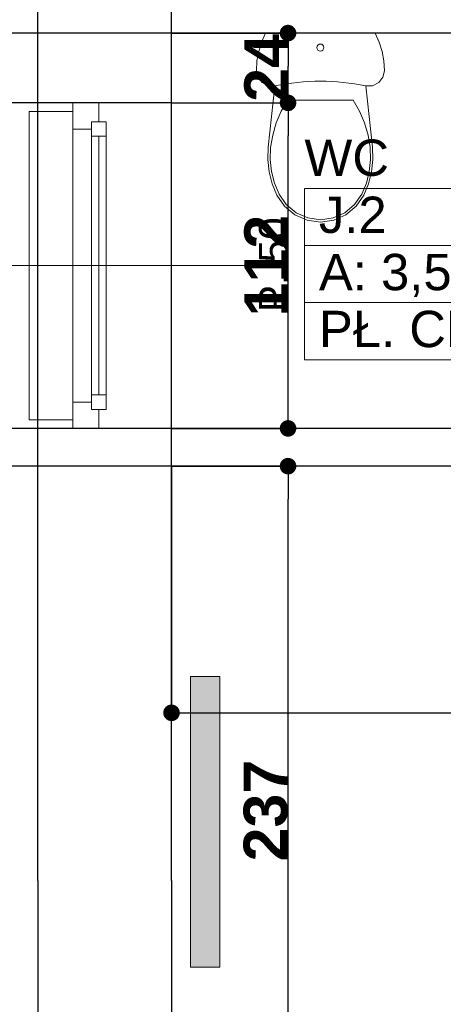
# Model space of a CAD drawing. Header units: millimetres. Extents: x 183299 to 1018155, y -286688 to 171278.
# Tile 37 of 100: x 371068 to 372524, y -89300 to -85913. Entities that reach past the tile are written whole.
import ezdxf
from ezdxf.enums import TextEntityAlignment as Align

# ---------------------------------------------------------------- set-up
doc = ezdxf.new("R2010")
doc.units = ezdxf.units.MM
doc.header["$MEASUREMENT"] = 0
doc.linetypes.add('Wipeout_Contour', pattern=[1000, 0, -1000])
for name, color, linetype in [('Elementy Modelu - Strefy', 7, 'Continuous'), ('inwentaryzacja_sciany', 7, 'Continuous'), ('inwentaryzacja_wyposazenie_sanitarne', 7, 'Continuous'), ('Okna ArchiCADa', 7, 'Continuous'), ('Wymiarowanie - Ogólne', 7, 'Continuous'), ('Znaczniki Okien', 7, 'Continuous')]:
    doc.layers.add(name, color=color, linetype=linetype)
for name, color, linetype, lineweight in [('Elementy Modelu - Strefy_Nr_Pióra__6', 250, 'Continuous', 18), ('grzejniki_Nr_Pióra__20', 1, 'Continuous', 0), ('inwentaryzacja_sciany_Nr_Pióra__1', 7, 'Continuous', 13), ('inwentaryzacja_wentylacja_Nr_Pióra__20', 1, 'Continuous', 0), ('inwentaryzacja_wyposazenie_sanitarne_Nr_Pióra__1', 7, 'Continuous', 13), ('Okna ArchiCADa_Nr_Pióra__1', 7, 'Continuous', 13), ('Znaczniki Okien_Nr_Pióra__1', 7, 'Continuous', 13), ('Znaczniki Okien_Nr_Pióra__7', 7, 'Continuous', 35)]:
    doc.layers.add(name, color=color, linetype=linetype, lineweight=lineweight)
doc.layers.add('Okna ArchiCADa_Nr_Pióra__23', color=7, linetype='Continuous', lineweight=20, true_color=0xff6600)
doc.layers.add('Okna ArchiCADa_Nr_Pióra__3', color=7, linetype='Continuous', lineweight=18, true_color=0xff6600)
doc.styles.add('GENERATED_STYLE_1', font='arial.ttf')
doc.styles.add('GENERATED_STYLE_2', font='arialbd.ttf')
doc.styles.get("Standard").update_dxf_attribs({"font": 'txt', "bigfont": 'BIGFONT.SHX'})
doc.dimstyles.new('GENERATED_STYLE__1', dxfattribs={"dimtxt": 150, "dimasz": 114, "dimexe": 0.18, "dimexo": 0, "dimgap": 0.09, "dimtad": 1, "dimtih": 1, "dimtoh": 1, "dimdec": 0, "dimlfac": 0.1, "dimzin": 0, "dimdsep": 46, "dimtxsty": 'GENERATED_STYLE_2', "dimblk": 'ARROWHEAD_11', "dimblk1": 'ARROWHEAD_11', "dimblk2": 'ARROWHEAD_11', "dimcen": 0.09, "dimclrd": 256, "dimclre": 256, "dimclrt": 256, "dimazin": 0, "dimtfac": 1, "dimtdec": 4, "dimtmove": 0, "dimatfit": 3, "dimfxl": 1, "dimtolj": 1, "dimtzin": 0, "dimarcsym": 0})
doc.dimstyles.new('GENERATED_STYLE__2', dxfattribs={"dimtxt": 150, "dimasz": 114, "dimexe": 0.18, "dimexo": 0, "dimgap": 0.09, "dimtad": 1, "dimdec": 0, "dimlfac": 0.1, "dimzin": 0, "dimdsep": 46, "dimtxsty": 'GENERATED_STYLE_2', "dimblk": 'ARROWHEAD_11', "dimblk1": 'ARROWHEAD_11', "dimblk2": 'ARROWHEAD_11', "dimcen": 0.09, "dimclrd": 256, "dimclre": 256, "dimclrt": 256, "dimazin": 0, "dimtfac": 1, "dimtdec": 4, "dimtmove": 0, "dimatfit": 3, "dimfxl": 1, "dimtolj": 1, "dimtzin": 0, "dimarcsym": 0})

# ---------------------------------------------------------------- blocks, each defined once
blk = doc.blocks.new('WC_J.2_169_2', base_point=(197472.7, -86789.5))
at = {"layer": 'Elementy Modelu - Strefy_Nr_Pióra__6', "linetype": 'Continuous'}
for p, q in [((196703.9, -86593), (198241.6, -86593)), ((196703.9, -86789.5), (196703.9, -86593)), ((198241.6, -86593), (198241.6, -86789.5)), ((198241.6, -86789.5), (196703.9, -86789.5)), ((196703.9, -86789.5), (198241.6, -86789.5)), ((196703.9, -86985.9), (196703.9, -86789.5)), ((198241.6, -86789.5), (198241.6, -86985.9)), ((198241.6, -86985.9), (196703.9, -86985.9)), ((196703.9, -86985.9), (198241.6, -86985.9)), ((196703.9, -87182.3), (196703.9, -86985.9)), ((198241.6, -86985.9), (198241.6, -87182.3)), ((198241.6, -87182.3), (196703.9, -87182.3))]:
    blk.add_line(p, q, dxfattribs=at)
at = {"linetype": 'Continuous', "flags": 1}
for tag in ['ROOM_AREA', 'ROOM_PERIM', 'ROOM_WALLS_SURF', 'ROOM_DOORS_SURF', 'ROOM_WINDS_SURF', 'ROOM_BASELEV', 'ROOM_HEIGHT', 'ROOM_NET_AREA', 'ROOM_REDUCED_AREA', 'ROOM_CALC_AREA', 'ROOM_VOLUME']:
    blk.add_attdef(tag, text='', height=2000, dxfattribs=at).set_placement((197472.7, -87822.6), align=Align.BOTTOM_LEFT)
at = {"layer": 'Elementy Modelu - Strefy_Nr_Pióra__6', "linetype": 'Continuous', "insert": (196753.9, -86818), "char_height": 125, "attachment_point": 1, "style": 'GENERATED_STYLE_1'}
blk.add_mtext('{A: 3,55 m2}', dxfattribs=at)
at = {"layer": 'Elementy Modelu - Strefy_Nr_Pióra__6', "style": 'GENERATED_STYLE_1'}
for tag, p in [('ROOM_NAME', (196703.9, -86587.1)), ('ROOM_NUMBER', (196753.9, -86783.6)), ('basec', (196753.9, -87176.4))]:
    blk.add_attdef(tag, text='', height=125, dxfattribs=at).set_placement(p, align=Align.BOTTOM_LEFT)
blk = doc.blocks.new('Ściana_272_2', base_point=(200117.1, -86058.5))
at = {"layer": 'inwentaryzacja_sciany_Nr_Pióra__1', "linetype": 'Continuous'}
blk.add_line((196247.1, -86058.5), (198857.1, -86058.5), dxfattribs=at)
blk = doc.blocks.new('O1 rozwierane 12_139')
at = {"layer": 'Okna ArchiCADa_Nr_Pióra__1', "linetype": 'Continuous'}
for p, q in [((-560, 0), (-560, -90)), ((-530, 0), (-560, 0)), ((530, 0), (560, 0)), ((560, 0), (560, -90))]:
    blk.add_line(p, q, dxfattribs=at)
at = {"layer": 'Okna ArchiCADa_Nr_Pióra__23', "linetype": 'Continuous'}
for p, q in [((-560, 0), (-560, -90)), ((560, -90), (560, 0)), ((-495, -90), (-495, -65)), ((-495, -65), (-495, -115)), ((495, -65), (495, -90)), ((495, -115), (495, -65)), ((-560, -90), (-495, -90)), ((495, -90), (560, -90))]:
    blk.add_line(p, q, dxfattribs=at)
at = {"layer": 'Okna ArchiCADa_Nr_Pióra__3', "linetype": 'Continuous'}
for p, q in [((-530, 120), (-530, 150)), ((-530, 150), (530, 150)), ((530, 150), (530, 120)), ((-530, 120), (530, 120)), ((-560, -340), (560, -340)), ((-560, -340), (560, -340))]:
    blk.add_line(p, q, dxfattribs=at)
at = {"linetype": 'Wipeout_Contour', "ltscale": 3705.867049}
blk.add_wipeout([(445, -115), (445, -65), (470, -65), (470, 0), (-470, 0), (-470, -65), (-445, -65), (-445, -115)], dxfattribs=at).dxf.layer = 'Okna ArchiCADa'
at = {"layer": 'Okna ArchiCADa_Nr_Pióra__23', "linetype": 'Continuous'}
for p, q in [((-470, 0), (-560, 0)), ((-470, -65), (-470, 0)), ((560, 0), (470, 0)), ((470, 0), (470, -65)), ((-495, -65), (-470, -65)), ((-445, -65), (-495, -65)), ((-445, -115), (-445, -65)), ((495, -65), (445, -65)), ((445, -65), (445, -115)), ((470, -65), (495, -65)), ((-495, -115), (-445, -115)), ((445, -115), (495, -115))]:
    blk.add_line(p, q, dxfattribs=at)
at = {"layer": 'Okna ArchiCADa_Nr_Pióra__3', "linetype": 'Continuous'}
for p, q in [((470, 0), (-470, 0)), ((-445, -65), (445, -65)), ((-445, -90), (445, -90)), ((-445, -115), (445, -115)), ((-445, -115), (445, -115))]:
    blk.add_line(p, q, dxfattribs=at)
blk = doc.blocks.new('Znacznik O 12_2')
at = {"layer": 'Znaczniki Okien_Nr_Pióra__1', "linetype": 'Continuous'}
blk.add_line((0, -1131.4), (0, 300), dxfattribs=at)
at = {"layer": 'Znaczniki Okien_Nr_Pióra__7', "linetype": 'Continuous', "char_height": 100, "attachment_point": 7, "style": 'GENERATED_STYLE_1'}
for s, insert, rotation in [('{P. 50}', (160, 402.1), 180), ('{112}', (-49.6, -960), 90), ('{160}', (152.1, -960), 90)]:
    blk.add_mtext(s, dxfattribs=dict(at, insert=insert, rotation=rotation))
blk = doc.blocks.new('Ściana_271_2', base_point=(196247.1, -86058.5))
at = {"layer": 'inwentaryzacja_sciany_Nr_Pióra__1', "linetype": 'Continuous'}
for p, q in [((195787.1, -85598.5), (195787.1, -86328.5)), ((196247.1, -86298.5), (196247.1, -86058.5)), ((195907.1, -86328.5), (195907.1, -86298.5)), ((195907.1, -86298.5), (195997.1, -86298.5)), ((195997.1, -86298.5), (196247.1, -86298.5)), ((195787.1, -86328.5), (195907.1, -86328.5)), ((195787.1, -87388.5), (195907.1, -87388.5)), ((195787.1, -87388.5), (195787.1, -89948.5)), ((195907.1, -87388.5), (195907.1, -87418.5)), ((195907.1, -87418.5), (195997.1, -87418.5)), ((195997.1, -87418.5), (196247.1, -87418.5)), ((196247.1, -89918.5), (196247.1, -87548.5))]:
    blk.add_line(p, q, dxfattribs=at)
at = {"layer": 'Okna ArchiCADa', "linetype": 'Continuous', "xscale": -1, "rotation": 90}
blk.add_blockref('O1 rozwierane 12_139', (195907.1, -86858.5), dxfattribs=at)
at = {"layer": 'Znaczniki Okien', "rotation": 270}
blk.add_blockref('Znacznik O 12_2', (196247.1, -86858.5), dxfattribs=at)
blk = doc.blocks.new('Ściana_270_2', base_point=(196247.1, -87418.5))
at = {"layer": 'inwentaryzacja_sciany_Nr_Pióra__1', "linetype": 'Continuous'}
for p, q in [((198667.1, -87418.5), (196247.1, -87418.5)), ((196247.1, -87548.5), (198667.1, -87548.5))]:
    blk.add_line(p, q, dxfattribs=at)
blk = doc.blocks.new('WC DP 12_8')
at = {"layer": 'inwentaryzacja_wyposazenie_sanitarne_Nr_Pióra__1', "linetype": 'Continuous'}
for p, q in [((31.1, 650), (17.6, 619.2)), ((408.9, 650), (31.1, 650)), ((422.4, 619.2), (408.9, 650)), ((17.6, 619.2), (7.9, 587.1)), ((432.1, 587.1), (422.4, 619.2)), ((7.9, 587.1), (2, 554)), ((438, 554), (432.1, 587.1)), ((2, 554), (0, 520.5)), ((440, 520.5), (438, 554)), ((0, 520.5), (5.1, 497.8)), ((434.9, 497.8), (440, 520.5)), ((5.1, 497.8), (19.5, 479.5)), ((19.5, 479.5), (40.4, 469.1)), ((399.6, 469.1), (420.5, 479.5)), ((420.5, 479.5), (434.9, 497.8)), ((40.4, 469.1), (63.7, 468.6)), ((63.7, 468.6), (41, 257)), ((376.3, 468.6), (399.6, 469.1)), ((399, 257), (376.3, 468.6)), ((107.5, 419.3), (85.7, 381.4)), ((332.5, 419.3), (107.5, 419.3)), ((354.3, 381.4), (332.5, 419.3)), ((85.7, 381.4), (68.5, 341.2)), ((371.5, 341.2), (354.3, 381.4)), ((68.5, 341.2), (56.2, 299.2)), ((383.8, 299.2), (371.5, 341.2)), ((56.2, 299.2), (49, 256.1)), ((391, 256.1), (383.8, 299.2)), ((41, 257), (39.4, 214.7)), ((49, 256.1), (47.5, 215)), ((392.5, 215), (391, 256.1)), ((400.6, 214.7), (399, 257)), ((39.4, 214.7), (43.9, 172.6)), ((47.5, 215), (51.9, 174)), ((388.1, 174), (392.5, 215)), ((396.1, 172.6), (400.6, 214.7)), ((43.9, 172.6), (54.3, 131.6)), ((51.9, 174), (62, 134.1)), ((378, 134.1), (388.1, 174)), ((385.7, 131.6), (396.1, 172.6)), ((54.3, 131.6), (70.5, 92.4)), ((62, 134.1), (77.7, 96)), ((362.3, 96), (378, 134.1)), ((369.5, 92.4), (385.7, 131.6)), ((70.5, 92.4), (96.5, 54.4)), ((77.7, 96), (102.5, 59.8)), ((337.5, 59.8), (362.3, 96)), ((343.5, 54.4), (369.5, 92.4)), ((96.5, 54.4), (132, 25)), ((102.5, 59.8), (136.3, 31.8)), ((303.7, 31.8), (337.5, 59.8)), ((308, 25), (343.5, 54.4)), ((132, 25), (174.3, 6.4)), ((136.3, 31.8), (176.5, 14.1)), ((174.3, 6.4), (220, 0)), ((176.5, 14.1), (220, 8)), ((220, 8), (263.5, 14.1)), ((220, 0), (265.7, 6.4)), ((263.5, 14.1), (303.7, 31.8)), ((265.7, 6.4), (308, 25))]:
    blk.add_line(p, q, dxfattribs=at)
blk.add_ellipse((220, 600.3), major_axis=(12.2, 0), ratio=0.9963, dxfattribs=at)
blk.add_ellipse((220, -297.8), major_axis=(785, 0), ratio=0.9963, start_param=1.370375, end_param=1.771221, dxfattribs=at)
blk = doc.blocks.new('ARROWHEAD_11')
at = {"linetype": 'Continuous'}
blk.add_line((0, 0), (-1, 0), dxfattribs=at)
at = {"linetype": 'Continuous', "const_width": 0.25, "flags": 128}
blk.add_lwpolyline([(-0.125, 0, 1), (0.125, 0, 1)], format="xyb", close=True, dxfattribs=at)
blk = doc.blocks.new('*D6896')
at = {"layer": 'Defpoints', "color": 0}
for p in [(369911.2, -87449), (372959.9, -87449), (373019.9, -91329)]:
    blk.add_point(p, dxfattribs=at)
at = {"layer": 'Wymiarowanie - Ogólne', "linetype": 'Continuous', "lineweight": -2}
for p, q in [((372959.9, -87449), (369911, -87449)), ((369911.2, -91215), (369911.2, -87563)), ((373019.9, -91329), (369911, -91329))]:
    blk.add_line(p, q, dxfattribs=at)
at = {"layer": 'Wymiarowanie - Ogólne', "lineweight": -2, "xscale": 114, "yscale": 114, "zscale": 114}
for p, rotation in [((369911.2, -87449), 90), ((369911.2, -91329), 270)]:
    blk.add_blockref('ARROWHEAD_11', p, dxfattribs=dict(at, rotation=rotation))
at = {"layer": 'Wymiarowanie - Ogólne', "insert": (369834.4, -89389), "char_height": 150, "attachment_point": 5, "rotation": 90, "style": 'GENERATED_STYLE_2'}
blk.add_mtext('\\A1;388', dxfattribs=at)
blk = doc.blocks.new('*D6897')
at = {"layer": 'Defpoints', "color": 0}
for p in [(369911.2, -87319), (372959.9, -87319), (372959.9, -87449)]:
    blk.add_point(p, dxfattribs=at)
at = {"layer": 'Wymiarowanie - Ogólne', "linetype": 'Continuous', "lineweight": -2}
for p, q in [((369911.2, -87205), (369911.2, -86883.6)), ((372959.9, -87319), (369911, -87319)), ((369911.2, -87449), (369911.2, -87319)), ((372959.9, -87449), (369911, -87449)), ((369911.2, -87563), (369911.2, -87677))]:
    blk.add_line(p, q, dxfattribs=at)
at = {"layer": 'Wymiarowanie - Ogólne', "lineweight": -2, "xscale": 114, "yscale": 114, "zscale": 114}
for p, rotation in [((369911.2, -87319), 270), ((369911.2, -87449), 90)]:
    blk.add_blockref('ARROWHEAD_11', p, dxfattribs=dict(at, rotation=rotation))
at = {"layer": 'Wymiarowanie - Ogólne', "insert": (369834.6, -86987.3), "char_height": 150, "attachment_point": 5, "rotation": 90, "style": 'GENERATED_STYLE_2'}
blk.add_mtext('\\A1;13', dxfattribs=at)
blk = doc.blocks.new('*D6898')
at = {"layer": 'Defpoints', "color": 0}
for p in [(369911.2, -85959), (373524.9, -85959), (372959.9, -87319)]:
    blk.add_point(p, dxfattribs=at)
at = {"layer": 'Wymiarowanie - Ogólne', "linetype": 'Continuous', "lineweight": -2}
for p, q in [((373524.9, -85959), (369911, -85959)), ((369911.2, -87205), (369911.2, -86073)), ((372959.9, -87319), (369911, -87319))]:
    blk.add_line(p, q, dxfattribs=at)
at = {"layer": 'Wymiarowanie - Ogólne', "lineweight": -2, "xscale": 114, "yscale": 114, "zscale": 114}
for p, rotation in [((369911.2, -85959), 90), ((369911.2, -87319), 270)]:
    blk.add_blockref('ARROWHEAD_11', p, dxfattribs=dict(at, rotation=rotation))
at = {"layer": 'Wymiarowanie - Ogólne', "insert": (369834.6, -86639), "char_height": 150, "attachment_point": 5, "rotation": 90, "style": 'GENERATED_STYLE_2'}
blk.add_mtext('\\A1;136', dxfattribs=at)
blk = doc.blocks.new('*D6899')
at = {"layer": 'Defpoints', "color": 0}
for p in [(369911.2, -85499), (373524.9, -85499), (373524.9, -85959)]:
    blk.add_point(p, dxfattribs=at)
at = {"layer": 'Wymiarowanie - Ogólne', "linetype": 'Continuous', "lineweight": -2}
for p, q in [((373524.9, -85499), (369911, -85499)), ((369911.2, -85845), (369911.2, -85613)), ((373524.9, -85959), (369911, -85959))]:
    blk.add_line(p, q, dxfattribs=at)
at = {"layer": 'Wymiarowanie - Ogólne', "lineweight": -2, "xscale": 114, "yscale": 114, "zscale": 114}
for p, rotation in [((369911.2, -85499), 90), ((369911.2, -85959), 270)]:
    blk.add_blockref('ARROWHEAD_11', p, dxfattribs=dict(at, rotation=rotation))
at = {"layer": 'Wymiarowanie - Ogólne', "insert": (369834.6, -85729), "char_height": 150, "attachment_point": 5, "rotation": 90, "style": 'GENERATED_STYLE_2'}
blk.add_mtext('\\A1;46', dxfattribs=at)
blk = doc.blocks.new('*D6902')
at = {"layer": 'Defpoints', "color": 0}
for p in [(369611.2, -87319), (371589.9, -87319), (371589.9, -89819)]:
    blk.add_point(p, dxfattribs=at)
at = {"layer": 'Wymiarowanie - Ogólne', "linetype": 'Continuous', "lineweight": -2}
for p, q in [((371589.9, -87319), (369611, -87319)), ((369611.2, -89705), (369611.2, -87433)), ((371589.9, -89819), (369611, -89819))]:
    blk.add_line(p, q, dxfattribs=at)
at = {"layer": 'Wymiarowanie - Ogólne', "lineweight": -2, "xscale": 114, "yscale": 114, "zscale": 114}
for p, rotation in [((369611.2, -87319), 90), ((369611.2, -89819), 270)]:
    blk.add_blockref('ARROWHEAD_11', p, dxfattribs=dict(at, rotation=rotation))
at = {"layer": 'Wymiarowanie - Ogólne', "insert": (369534.6, -88569), "char_height": 150, "attachment_point": 5, "rotation": 90, "style": 'GENERATED_STYLE_2'}
blk.add_mtext('\\A1;250', dxfattribs=at)
blk = doc.blocks.new('*D6903')
at = {"layer": 'Defpoints', "color": 0}
for p in [(369611.2, -86199), (371589.9, -86199), (371589.9, -87319)]:
    blk.add_point(p, dxfattribs=at)
at = {"layer": 'Wymiarowanie - Ogólne', "linetype": 'Continuous', "lineweight": -2}
for p, q in [((371589.9, -86199), (369611, -86199)), ((369611.2, -87205), (369611.2, -86313)), ((371589.9, -87319), (369611, -87319))]:
    blk.add_line(p, q, dxfattribs=at)
at = {"layer": 'Wymiarowanie - Ogólne', "lineweight": -2, "xscale": 114, "yscale": 114, "zscale": 114}
for p, rotation in [((369611.2, -86199), 90), ((369611.2, -87319), 270)]:
    blk.add_blockref('ARROWHEAD_11', p, dxfattribs=dict(at, rotation=rotation))
at = {"layer": 'Wymiarowanie - Ogólne', "insert": (369535.8, -86759), "char_height": 150, "attachment_point": 5, "rotation": 90, "style": 'GENERATED_STYLE_2'}
blk.add_mtext('\\A1;112', dxfattribs=at)
blk = doc.blocks.new('*D6904')
at = {"layer": 'Defpoints', "color": 0}
for p in [(369611.2, -85499), (371129.9, -85499), (371589.9, -86199)]:
    blk.add_point(p, dxfattribs=at)
at = {"layer": 'Wymiarowanie - Ogólne', "linetype": 'Continuous', "lineweight": -2}
for p, q in [((371129.9, -85499), (369611, -85499)), ((369611.2, -86085), (369611.2, -85613)), ((371589.9, -86199), (369611, -86199))]:
    blk.add_line(p, q, dxfattribs=at)
at = {"layer": 'Wymiarowanie - Ogólne', "lineweight": -2, "xscale": 114, "yscale": 114, "zscale": 114}
for p, rotation in [((369611.2, -85499), 90), ((369611.2, -86199), 270)]:
    blk.add_blockref('ARROWHEAD_11', p, dxfattribs=dict(at, rotation=rotation))
at = {"layer": 'Wymiarowanie - Ogólne', "insert": (369534.6, -85849), "char_height": 150, "attachment_point": 5, "rotation": 90, "style": 'GENERATED_STYLE_2'}
blk.add_mtext('\\A1;70', dxfattribs=at)
blk = doc.blocks.new('*D6905')
at = {"layer": 'Defpoints', "color": 0}
for p in [(369311.2, -85499), (371129.9, -85499), (371129.9, -91789)]:
    blk.add_point(p, dxfattribs=at)
at = {"layer": 'Wymiarowanie - Ogólne', "linetype": 'Continuous', "lineweight": -2}
for p, q in [((371129.9, -85499), (369311, -85499)), ((369311.2, -91675), (369311.2, -85613)), ((371129.9, -91789), (369311, -91789))]:
    blk.add_line(p, q, dxfattribs=at)
at = {"layer": 'Wymiarowanie - Ogólne', "lineweight": -2, "xscale": 114, "yscale": 114, "zscale": 114}
for p, rotation in [((369311.2, -85499), 90), ((369311.2, -91789), 270)]:
    blk.add_blockref('ARROWHEAD_11', p, dxfattribs=dict(at, rotation=rotation))
at = {"layer": 'Wymiarowanie - Ogólne', "insert": (369234.4, -88644), "char_height": 150, "attachment_point": 5, "rotation": 90, "style": 'GENERATED_STYLE_2'}
blk.add_mtext('\\A1;629', dxfattribs=at)
blk = doc.blocks.new('*D6906')
at = {"layer": 'Defpoints', "color": 0}
for p in [(371589.9, -84668), (371129.9, -88874), (371589.9, -88874)]:
    blk.add_point(p, dxfattribs=at)
at = {"layer": 'Wymiarowanie - Ogólne', "linetype": 'Continuous', "lineweight": -2}
for p, q in [((371129.9, -88874), (371129.9, -84667.8)), ((371243.9, -84668), (371475.9, -84668)), ((371589.9, -88874), (371589.9, -84667.8))]:
    blk.add_line(p, q, dxfattribs=at)
at = {"layer": 'Wymiarowanie - Ogólne', "lineweight": -2, "xscale": 114, "yscale": 114, "zscale": 114, "rotation": 180}
blk.add_blockref('ARROWHEAD_11', (371129.9, -84668), dxfattribs=at)
at = {"layer": 'Wymiarowanie - Ogólne', "lineweight": -2, "xscale": 114, "yscale": 114, "zscale": 114}
blk.add_blockref('ARROWHEAD_11', (371589.9, -84668), dxfattribs=at)
at = {"layer": 'Wymiarowanie - Ogólne', "insert": (371359.9, -84591.4), "char_height": 150, "attachment_point": 5, "style": 'GENERATED_STYLE_2'}
blk.add_mtext('\\A1;46', dxfattribs=at)
blk = doc.blocks.new('*D6907')
at = {"layer": 'Defpoints', "color": 0}
for p in [(374199.9, -84668), (374199.9, -86639), (371589.9, -88874)]:
    blk.add_point(p, dxfattribs=at)
at = {"layer": 'Wymiarowanie - Ogólne', "linetype": 'Continuous', "lineweight": -2}
for p, q in [((371589.9, -88874), (371589.9, -84667.8)), ((371703.9, -84668), (374085.9, -84668)), ((374199.9, -86639), (374199.9, -84667.8))]:
    blk.add_line(p, q, dxfattribs=at)
at = {"layer": 'Wymiarowanie - Ogólne', "lineweight": -2, "xscale": 114, "yscale": 114, "zscale": 114, "rotation": 180}
blk.add_blockref('ARROWHEAD_11', (371589.9, -84668), dxfattribs=at)
at = {"layer": 'Wymiarowanie - Ogólne', "lineweight": -2, "xscale": 114, "yscale": 114, "zscale": 114}
blk.add_blockref('ARROWHEAD_11', (374199.9, -84668), dxfattribs=at)
at = {"layer": 'Wymiarowanie - Ogólne', "insert": (372894.9, -84591.4), "char_height": 150, "attachment_point": 5, "style": 'GENERATED_STYLE_2'}
blk.add_mtext('\\A1;261', dxfattribs=at)
blk = doc.blocks.new('*D6911')
at = {"layer": 'Defpoints', "color": 0}
for p in [(375919.9, -84368), (371129.9, -88874), (375919.9, -88874)]:
    blk.add_point(p, dxfattribs=at)
at = {"layer": 'Wymiarowanie - Ogólne', "linetype": 'Continuous', "lineweight": -2}
for p, q in [((371129.9, -88874), (371129.9, -84367.8)), ((371243.9, -84368), (375805.9, -84368)), ((375919.9, -88874), (375919.9, -84367.8))]:
    blk.add_line(p, q, dxfattribs=at)
at = {"layer": 'Wymiarowanie - Ogólne', "lineweight": -2, "xscale": 114, "yscale": 114, "zscale": 114, "rotation": 180}
blk.add_blockref('ARROWHEAD_11', (371129.9, -84368), dxfattribs=at)
at = {"layer": 'Wymiarowanie - Ogólne', "lineweight": -2, "xscale": 114, "yscale": 114, "zscale": 114}
blk.add_blockref('ARROWHEAD_11', (375919.9, -84368), dxfattribs=at)
at = {"layer": 'Wymiarowanie - Ogólne', "insert": (373524.9, -84291.2), "char_height": 150, "attachment_point": 5, "style": 'GENERATED_STYLE_2'}
blk.add_mtext('\\A1;479', dxfattribs=at)
blk = doc.blocks.new('*D6919')
at = {"layer": 'Defpoints', "color": 0}
for p in [(371129.9, -88874), (371589.9, -88874), (371589.9, -93481.8)]:
    blk.add_point(p, dxfattribs=at)
at = {"layer": 'Wymiarowanie - Ogólne', "linetype": 'Continuous', "lineweight": -2}
for p, q in [((371129.9, -88874), (371129.9, -93482)), ((371589.9, -88874), (371589.9, -93482)), ((371243.9, -93481.8), (371475.9, -93481.8))]:
    blk.add_line(p, q, dxfattribs=at)
at = {"layer": 'Wymiarowanie - Ogólne', "lineweight": -2, "xscale": 114, "yscale": 114, "zscale": 114, "rotation": 180}
blk.add_blockref('ARROWHEAD_11', (371129.9, -93481.8), dxfattribs=at)
at = {"layer": 'Wymiarowanie - Ogólne', "lineweight": -2, "xscale": 114, "yscale": 114, "zscale": 114}
blk.add_blockref('ARROWHEAD_11', (371589.9, -93481.8), dxfattribs=at)
at = {"layer": 'Wymiarowanie - Ogólne', "insert": (371359.9, -93405.2), "char_height": 150, "attachment_point": 5, "style": 'GENERATED_STYLE_2'}
blk.add_mtext('\\A1;46', dxfattribs=at)
blk = doc.blocks.new('*D6920')
at = {"layer": 'Defpoints', "color": 0}
for p in [(371589.9, -88874), (375459.9, -88874), (375459.9, -93481.8)]:
    blk.add_point(p, dxfattribs=at)
at = {"layer": 'Wymiarowanie - Ogólne', "linetype": 'Continuous', "lineweight": -2}
for p, q in [((371589.9, -88874), (371589.9, -93482)), ((375459.9, -88874), (375459.9, -93482)), ((371703.9, -93481.8), (375345.9, -93481.8))]:
    blk.add_line(p, q, dxfattribs=at)
at = {"layer": 'Wymiarowanie - Ogólne', "lineweight": -2, "xscale": 114, "yscale": 114, "zscale": 114, "rotation": 180}
blk.add_blockref('ARROWHEAD_11', (371589.9, -93481.8), dxfattribs=at)
at = {"layer": 'Wymiarowanie - Ogólne', "lineweight": -2, "xscale": 114, "yscale": 114, "zscale": 114}
blk.add_blockref('ARROWHEAD_11', (375459.9, -93481.8), dxfattribs=at)
at = {"layer": 'Wymiarowanie - Ogólne', "insert": (373524.9, -93405), "char_height": 150, "attachment_point": 5, "style": 'GENERATED_STYLE_2'}
blk.add_mtext('\\A1;387', dxfattribs=at)
blk = doc.blocks.new('*D6928')
at = {"layer": 'Defpoints', "color": 0}
for p in [(371589.9, -87449), (374009.9, -87559), (374009.9, -88297.5)]:
    blk.add_point(p, dxfattribs=at)
at = {"layer": 'Wymiarowanie - Ogólne', "linetype": 'Continuous', "lineweight": -2}
for p, q in [((371589.9, -87449), (371589.9, -88297.7)), ((374009.9, -87559), (374009.9, -88297.7)), ((371703.9, -88297.5), (373895.9, -88297.5))]:
    blk.add_line(p, q, dxfattribs=at)
at = {"layer": 'Wymiarowanie - Ogólne', "lineweight": -2, "xscale": 114, "yscale": 114, "zscale": 114, "rotation": 180}
blk.add_blockref('ARROWHEAD_11', (371589.9, -88297.5), dxfattribs=at)
at = {"layer": 'Wymiarowanie - Ogólne', "lineweight": -2, "xscale": 114, "yscale": 114, "zscale": 114}
blk.add_blockref('ARROWHEAD_11', (374009.9, -88297.5), dxfattribs=at)
at = {"layer": 'Wymiarowanie - Ogólne', "insert": (372799.9, -88222.2), "char_height": 150, "attachment_point": 5, "style": 'GENERATED_STYLE_2'}
blk.add_mtext('\\A1;242', dxfattribs=at)
blk = doc.blocks.new('*D6939')
at = {"layer": 'Defpoints', "color": 0}
for p in [(371589.9, -87449), (371990.5, -87449), (371589.9, -89819)]:
    blk.add_point(p, dxfattribs=at)
at = {"layer": 'Wymiarowanie - Ogólne', "linetype": 'Continuous', "lineweight": -2}
for p, q in [((371589.9, -87449), (371990.7, -87449)), ((371990.5, -89705), (371990.5, -87563)), ((371589.9, -89819), (371990.7, -89819))]:
    blk.add_line(p, q, dxfattribs=at)
at = {"layer": 'Wymiarowanie - Ogólne', "lineweight": -2, "xscale": 114, "yscale": 114, "zscale": 114}
for p, rotation in [((371990.5, -87449), 90), ((371990.5, -89819), 270)]:
    blk.add_blockref('ARROWHEAD_11', p, dxfattribs=dict(at, rotation=rotation))
at = {"layer": 'Wymiarowanie - Ogólne', "insert": (371913.9, -88634), "char_height": 150, "attachment_point": 5, "rotation": 90, "style": 'GENERATED_STYLE_2'}
blk.add_mtext('\\A1;237', dxfattribs=at)
blk = doc.blocks.new('*D6940')
at = {"layer": 'Defpoints', "color": 0}
for p in [(371589.9, -86199), (371990.5, -86199), (371589.9, -87319)]:
    blk.add_point(p, dxfattribs=at)
at = {"layer": 'Wymiarowanie - Ogólne', "linetype": 'Continuous', "lineweight": -2}
for p, q in [((371589.9, -86199), (371990.7, -86199)), ((371990.5, -87205), (371990.5, -86313)), ((371589.9, -87319), (371990.7, -87319))]:
    blk.add_line(p, q, dxfattribs=at)
at = {"layer": 'Wymiarowanie - Ogólne', "lineweight": -2, "xscale": 114, "yscale": 114, "zscale": 114}
for p, rotation in [((371990.5, -86199), 90), ((371990.5, -87319), 270)]:
    blk.add_blockref('ARROWHEAD_11', p, dxfattribs=dict(at, rotation=rotation))
at = {"layer": 'Wymiarowanie - Ogólne', "insert": (371915.2, -86759), "char_height": 150, "attachment_point": 5, "rotation": 90, "style": 'GENERATED_STYLE_2'}
blk.add_mtext('\\A1;112', dxfattribs=at)
blk = doc.blocks.new('*D6941')
at = {"layer": 'Defpoints', "color": 0}
for p in [(371589.9, -85959), (371990.5, -85959), (371589.9, -86199)]:
    blk.add_point(p, dxfattribs=at)
at = {"layer": 'Wymiarowanie - Ogólne', "linetype": 'Continuous', "lineweight": -2}
for p, q in [((371589.9, -85959), (371990.7, -85959)), ((371990.5, -86085), (371990.5, -86073)), ((371589.9, -86199), (371990.7, -86199))]:
    blk.add_line(p, q, dxfattribs=at)
at = {"layer": 'Wymiarowanie - Ogólne', "lineweight": -2, "xscale": 114, "yscale": 114, "zscale": 114}
for p, rotation in [((371990.5, -85959), 90), ((371990.5, -86199), 270)]:
    blk.add_blockref('ARROWHEAD_11', p, dxfattribs=dict(at, rotation=rotation))
at = {"layer": 'Wymiarowanie - Ogólne', "insert": (371915.2, -86079), "char_height": 150, "attachment_point": 5, "rotation": 90, "style": 'GENERATED_STYLE_2'}
blk.add_mtext('\\A1;24', dxfattribs=at)

msp = doc.modelspace()

# ---------------------------------------------------------------- hatches: boundary and pattern name
at = {"layer": 'inwentaryzacja_wentylacja_Nr_Pióra__20', "linetype": 'Continuous'}
msp.add_hatch(color=256, dxfattribs=at).paths.add_polyline_path([(371655.43474, -89172.9064), (371755.43474, -89172.9064), (371755.43474, -88172.9064), (371655.43474, -88172.9064)], flags=0)

# ---------------------------------------------------------------- block references
at = {"layer": 'Elementy Modelu - Strefy', "linetype": 'Continuous'}
ref = msp.add_blockref('WC_J.2_169_2', (372815.63581, -86690.03818), dxfattribs=at)
ref.add_attrib('ROOM_NAME', 'WC', dxfattribs={"layer": 'Elementy Modelu - Strefy_Nr_Pióra__6', "color": 5, "linetype": 'Continuous', "height": 125, "style": 'GENERATED_STYLE_1'}).set_placement((372046.77581, -86487.69582), align=Align.BOTTOM_LEFT)
ref.add_attrib('ROOM_NUMBER', 'J.2', dxfattribs={"layer": 'Elementy Modelu - Strefy_Nr_Pióra__6', "color": 5, "linetype": 'Continuous', "height": 125, "style": 'GENERATED_STYLE_1'}).set_placement((372096.77581, -86684.12439), align=Align.BOTTOM_LEFT)
ref.add_attrib('basec', 'PŁ. CERAMICZNE', dxfattribs={"layer": 'Elementy Modelu - Strefy_Nr_Pióra__6', "color": 5, "linetype": 'Continuous', "height": 125, "style": 'GENERATED_STYLE_1'}).set_placement((372096.77581, -87076.98154), align=Align.BOTTOM_LEFT)
at = {"layer": 'inwentaryzacja_sciany'}
msp.add_blockref('Ściana_272_2', (375459.94817, -85959.0338), dxfattribs=at)

# ---------------------------------------------------------------- next in the draw order: block references
msp.add_blockref('Ściana_271_2', (371589.94817, -85959.0338), dxfattribs=at)

# ---------------------------------------------------------------- next in the draw order: linework, layer by layer
at = {"layer": 'grzejniki_Nr_Pióra__20', "linetype": 'Continuous'}
for p, q in [((371655.43474, -88172.9064), (371755.43474, -88172.9064)), ((371655.43474, -88172.9064), (371655.43474, -89172.9064)), ((371755.43474, -88172.9064), (371755.43474, -89172.9064)), ((371755.43474, -89172.9064), (371655.43474, -89172.9064))]:
    msp.add_line(p, q, dxfattribs=at)

# ---------------------------------------------------------------- next in the draw order: block references
at = {"layer": 'inwentaryzacja_sciany'}
msp.add_blockref('Ściana_270_2', (371589.94817, -87319.0338), dxfattribs=at)
at = {"layer": 'inwentaryzacja_wyposazenie_sanitarne', "linetype": 'Continuous', "xscale": -1}
msp.add_blockref('WC DP 12_8', (372321.75214, -86609.0338), dxfattribs=at)

# ---------------------------------------------------------------- next in the draw order: dimensions: what is measured, and where the dimension line sits
at = {"layer": 'Wymiarowanie - Ogólne', "linetype": 'Continuous'}
for base, p1, p2, picture, middle in [((375919.94817, -84367.98903), (371129.94817, -88874.0338), (375919.94817, -88874.0338), '*D6911', (373524.94817, -84291.24903)), ((371589.94817, -84667.98903), (371129.94817, -88874.0338), (371589.94817, -88874.0338), '*D6906', (371359.94817, -84591.39903)), ((374199.94817, -84667.98903), (371589.94817, -88874.0338), (374199.94817, -86639.0338), '*D6907', (372894.94817, -84591.39903)), ((374009.94817, -88297.48475), (371589.94817, -87449.0338), (374009.94817, -87559.0338), '*D6928', (372799.94817, -88222.16975)), ((371589.94817, -93481.7773), (371129.94817, -88874.0338), (371589.94817, -88874.0338), '*D6919', (371359.94817, -93405.1873)), ((375459.94817, -93481.7773), (371589.94817, -88874.0338), (375459.94817, -88874.0338), '*D6920', (373524.94817, -93405.0373))]:
    dim = msp.add_linear_dim(base=base, p1=p1, p2=p2, dimstyle='GENERATED_STYLE__1', dxfattribs=at)
    dim.commit()
    dim.dimension.update_dxf_attribs({"geometry": picture, "text_midpoint": middle})
for base, p1, p2, picture, middle in [((369311.15074, -85499.0338), (371129.94817, -91789.0338), (371129.94817, -85499.0338), '*D6905', (369234.41074, -88644.0338)), ((369611.15074, -85499.0338), (371589.94817, -86199.0338), (371129.94817, -85499.0338), '*D6904', (369534.56074, -85849.0338)), ((369911.15074, -85499.0338), (373524.94817, -85959.0338), (373524.94817, -85499.0338), '*D6899', (369834.56074, -85729.0338)), ((369911.15074, -85959.0338), (372959.94817, -87319.0338), (373524.94817, -85959.0338), '*D6898', (369834.56074, -86639.0338)), ((371990.52164, -85959.0338), (371589.94817, -86199.0338), (371589.94817, -85959.0338), '*D6941', (371915.20664, -86079.0338)), ((369611.15074, -86199.0338), (371589.94817, -87319.0338), (371589.94817, -86199.0338), '*D6903', (369535.83574, -86759.0338)), ((371990.52164, -86199.0338), (371589.94817, -87319.0338), (371589.94817, -86199.0338), '*D6940', (371915.20664, -86759.0338)), ((369911.15074, -87319.0338), (372959.94817, -87449.0338), (372959.94817, -87319.0338), '*D6897', (369834.56074, -86987.2938)), ((369611.15074, -87319.0338), (371589.94817, -89819.0338), (371589.94817, -87319.0338), '*D6902', (369534.56074, -88569.0338)), ((369911.15074, -87449.0338), (373019.94817, -91329.0338), (372959.94817, -87449.0338), '*D6896', (369834.41074, -89389.0338)), ((371990.52164, -87449.0338), (371589.94817, -89819.0338), (371589.94817, -87449.0338), '*D6939', (371913.93164, -88634.0338))]:
    dim = msp.add_linear_dim(base=base, p1=p1, p2=p2, angle=90, dimstyle='GENERATED_STYLE__2', dxfattribs=at)
    dim.commit()
    dim.dimension.update_dxf_attribs({"geometry": picture, "text_midpoint": middle})

doc.saveas('drawing.dxf')
